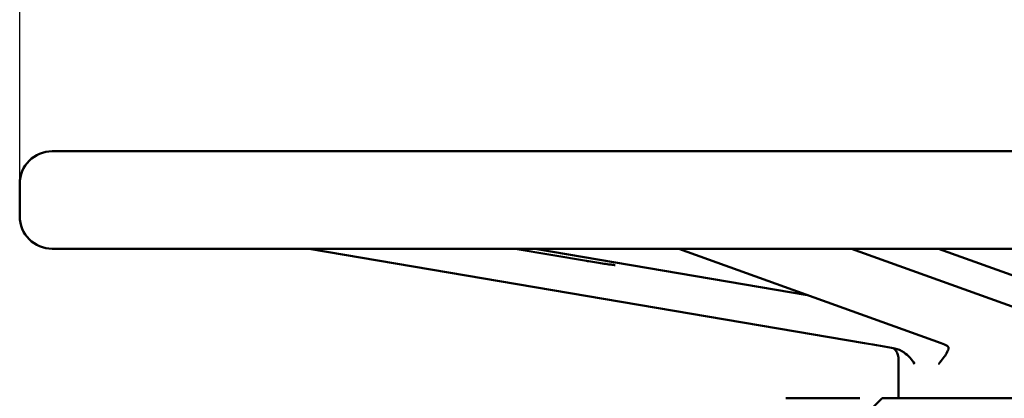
# Model space of a CAD drawing. Header units: millimetres. Extents: x 0 to 2100, y 0 to 1485.
# Tile 21 of 28: x 1443 to 1594, y 1143 to 1201. Entities that reach past the tile are written whole.
import ezdxf

# ---------------------------------------------------------------- set-up
doc = ezdxf.new("R2010")
doc.units = ezdxf.units.MM
doc.header["$LTSCALE"] = 5
doc.layers.add('Видимый контур (ГОСТ)', color=7, linetype='Continuous', lineweight=50)
doc.layers.add('Размер (ГОСТ)', color=7, linetype='Continuous', lineweight=25)
doc.styles.add('Обычный текст (ГОСТ)', font='GOST Common Italic.ttf')
doc.dimstyles.new('Диаметр (ГОСТ)', dxfattribs={"dimscale": 5, "dimtxt": 3.5, "dimasz": 3.5, "dimexe": 1, "dimexo": 0, "dimgap": 0.5, "dimtad": 1, "dimtxsty": 'Обычный текст (ГОСТ)', "dimblk": 'Filled-1', "dimcen": 0.09, "dimdle": 15, "dimclrd": 256, "dimclre": 256, "dimclrt": 256, "dimazin": 2, "dimtfac": 0.714286, "dimtdec": 3, "dimtmove": 0, "dimatfit": 3, "dimfxl": 1, "dimtolj": 1, "dimlwd": 25, "dimlwe": 25, "dimarcsym": 0})

# ---------------------------------------------------------------- blocks, each defined once
blk = doc.blocks.new('Filled-1')
at = {"color": 0}
for p, q in [((0, 0), (-1, 0.1429)), ((-1, 0.1429), (-1, -0.1429)), ((-1, 0), (0, 0)), ((-1, -0.1429), (0, 0))]:
    blk.add_line(p, q, dxfattribs=at)
at = {"color": 0, "flags": 128}
blk.add_lwpolyline([(-1, -0.1429), (0, 0), (-1, 0.1429), (-1, -0.1429)], dxfattribs=at)
at = {"color": 0}
blk.add_solid([(-1, -0.1429), (0, 0), (-1, 0.1429), (-1, -0.1429)], dxfattribs=at)
blk = doc.blocks.new('*D15')
at = {"layer": 'Defpoints', "color": 0, "linetype": 'Continuous', "transparency": 16777216}
for p in [(1792.65, 1250.5), (1442.65, 1175.5), (1792.65, 1175.5)]:
    blk.add_point(p, dxfattribs=at)
at = {"layer": 'Размер (ГОСТ)', "linetype": 'Continuous', "lineweight": 25, "transparency": 16777216}
for p, q in [((1442.65, 1175.5), (1442.65, 1255.5)), ((1792.65, 1175.5), (1792.65, 1255.5)), ((1460.15, 1250.5), (1775.15, 1250.5))]:
    blk.add_line(p, q, dxfattribs=at)
at = {"layer": 'Размер (ГОСТ)', "linetype": 'Continuous', "lineweight": 25, "transparency": 16777216, "xscale": 17.5, "yscale": 17.5, "zscale": 17.5, "rotation": 180}
blk.add_blockref('Filled-1', (1442.65, 1250.5), dxfattribs=at)
at = {"layer": 'Размер (ГОСТ)', "linetype": 'Continuous', "lineweight": 25, "transparency": 16777216, "xscale": 17.5, "yscale": 17.5, "zscale": 17.5}
blk.add_blockref('Filled-1', (1792.65, 1250.5), dxfattribs=at)
at = {"layer": 'Размер (ГОСТ)', "linetype": 'Continuous', "lineweight": 25, "transparency": 16777216, "insert": (1588.95, 1278.18), "char_height": 17.5, "attachment_point": 1, "style": 'Обычный текст (ГОСТ)'}
blk.add_mtext('\\A1;\\fGOST Common|b0|i1;{\\H17.5000;\ue90d350}', dxfattribs=at)

msp = doc.modelspace()

# ---------------------------------------------------------------- linework, layer by layer
at = {"layer": 'Видимый контур (ГОСТ)'}
for p, q in [((1447.652, 1180.505), (1787.652, 1180.505)), ((1442.652, 1170.505), (1442.652, 1175.505)), ((1787.652, 1165.505), (1447.652, 1165.505)), ((1487.128, 1165.505), (1572.435, 1150.989)), ((1529.744, 1163.641), (1518.788, 1165.505)), ((1521.839, 1165.505), (1563.665, 1158.387)), ((1584.212, 1150.989), (1543.9, 1165.505)), ((1570.448, 1165.505), (1610.76, 1150.989)), ((1610.214, 1155.985), (1583.778, 1165.505)), ((1584.188, 1165.505), (1584.37, 1165.291)), ((1577.652, 1148.64), (1577.652, 1142.505)), ((1560.333, 1142.505), (1571.733, 1142.505)), ((1575.152, 1142.505), (1572.533, 1139.886)), ((1660.152, 1142.505), (1575.152, 1142.505))]:
    msp.add_line(p, q, dxfattribs=at)
for centre, start, end in [((1447.652, 1175.505), 90, 180), ((1447.652, 1170.505), 180, 270)]:
    msp.add_arc(centre, 5, start, end, dxfattribs=at)
for centre, major_axis, ratio, start_param, end_param in [((1570.74, 1150.989), (10, -1.654), 0.0276634, 0.8904686, 1.4050866), ((1575.363, 1150.989), (9.999, -0.798), 0.1474865, 6.2647883, 6.7794063)]:
    msp.add_ellipse(centre, major_axis=major_axis, ratio=ratio, start_param=start_param, end_param=end_param, dxfattribs=at)
for points, knots in [([(1534.145, 1162.993), (1534.145, 1162.993), (1534.135, 1162.993), (1534.083, 1162.997), (1534.011, 1163.003), (1533.776, 1163.027), (1533.582, 1163.051), (1533.088, 1163.116), (1532.778, 1163.16), (1532.083, 1163.263), (1531.697, 1163.322), (1530.891, 1163.45), (1530.472, 1163.518), (1529.954, 1163.605), (1529.848, 1163.623), (1529.744, 1163.641)], [4.9029074, 4.9029074, 4.9029074, 4.9029074, 4.9744952, 4.9744952, 5.1542844, 5.1542844, 5.4290379, 5.4290379, 5.7369737, 5.7369737, 6.0524384, 6.0524384, 6.3698844, 6.3698844, 6.4511697, 6.4511697, 6.4511697, 6.4511697]), ([(1576.866, 1150.201), (1576.882, 1150.189), (1576.899, 1150.177), (1576.967, 1150.124), (1577.028, 1150.074), (1577.203, 1149.896), (1577.332, 1149.75), (1577.543, 1149.316), (1577.623, 1149.078), (1577.65, 1148.745), (1577.652, 1148.693), (1577.652, 1148.64)], [-0.222453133, -0.222453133, -0.222453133, -0.222453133, -0.217401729, -0.217401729, -0.203495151, -0.203495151, -0.185268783, -0.185268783, -0.17257257, -0.17257257, -0.170285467, -0.170285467, -0.170285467, -0.170285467]), ([(1580.123, 1147.799), (1580.121, 1147.801), (1580.12, 1147.804), (1579.731, 1148.465), (1579.179, 1149.094), (1578.043, 1149.862), (1577.552, 1150.072), (1577.066, 1150.163)], [-0.00146809, -0.00146809, -0.00146809, -0.00146809, 0, 0, 0.38910824, 0.38910824, 0.65713201, 0.65713201, 0.65713201, 0.65713201]), ([(1585.358, 1150.163), (1585.356, 1150.154), (1585.354, 1150.144), (1585.319, 1150.014), (1585.218, 1149.77), (1584.762, 1148.978), (1584.366, 1148.403), (1583.825, 1147.804), (1583.823, 1147.801), (1583.82, 1147.799)], [0, 0, 0, 0, 0.01854263, 0.01854263, 0.22110033, 0.22110033, 0.47740552, 0.47740552, 0.47847341, 0.47847341, 0.47847341, 0.47847341])]:
    msp.add_open_spline(points, degree=3, knots=knots, dxfattribs=at)

# ---------------------------------------------------------------- dimensions: what is measured, and where the dimension line sits
at = {"layer": 'Размер (ГОСТ)', "linetype": 'Continuous', "lineweight": 25}
dim = msp.add_linear_dim(base=(1792.652, 1250.505), p1=(1442.652, 1175.505), p2=(1792.652, 1175.505), angle=180, text='\\fGOST Common|b0|i1;{\\H17.5000;\ue90d<>}', dimstyle='Диаметр (ГОСТ)', override={"dimgap": 0.5, "dimdec": 2, "dimtol": 0, "dimlim": 0, "dimtp": 0, "dimtm": 0, "dimtdec": 3, "dimtofl": 0, "dimatfit": 1}, dxfattribs=at)
dim.commit()
dim.dimension.update_dxf_attribs({"geometry": '*D15', "text_midpoint": (1617.652, 1250.505), "dimtype": 160})

doc.saveas('drawing.dxf')
